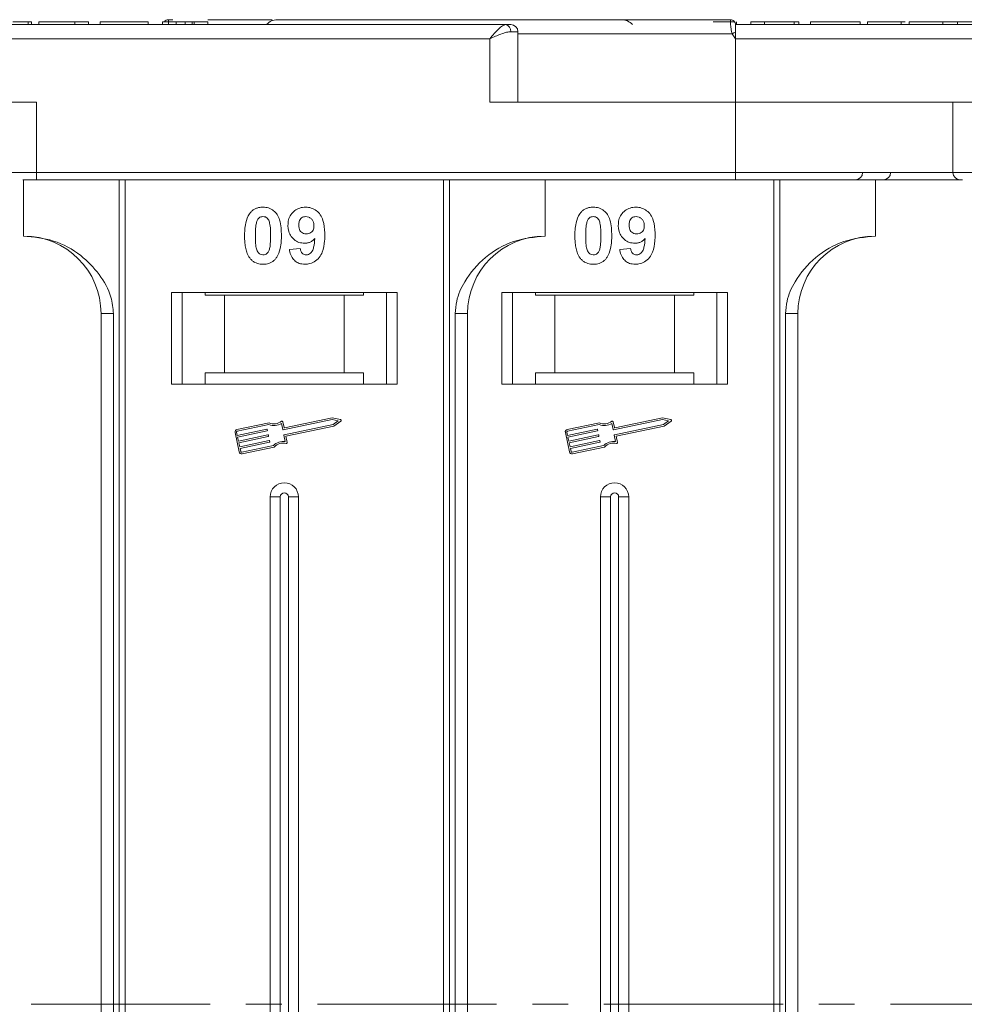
# Model space of a CAD drawing. Header units: millimetres. Extents: x 506 to 1981, y 649 to 1682.
# Tile 11 of 86: x 1162 to 1229, y 955 to 1024. Entities that reach past the tile are written whole.
import ezdxf

# ---------------------------------------------------------------- set-up
doc = ezdxf.new("R2010")
doc.units = ezdxf.units.MM
doc.linetypes.add('CENTERX2', pattern=[20.32, 12.7, -2.54, 2.54, -2.54])

msp = doc.modelspace()

# ---------------------------------------------------------------- linework, layer by layer
at = {"color": 7, "linetype": 'Continuous', "lineweight": 15}
for p, q in [((1196.352, 1024.119), (1145.662, 1024.119)), ((1162.503, 1024.119), (1162.503, 1024.319)), ((1162.726, 1024.319), (1162.726, 1024.119)), ((1172.091, 1024.119), (1162.726, 1024.119)), ((1163.239, 1024.319), (1163.239, 1024.119)), ((1163.239, 1024.319), (1165.803, 1024.319)), ((1165.803, 1024.319), (1165.803, 1024.119)), ((1165.803, 1024.319), (1166.765, 1024.319)), ((1166.765, 1024.319), (1166.765, 1024.119)), ((1167.598, 1024.319), (1167.598, 1024.119)), ((1167.598, 1024.319), (1170.995, 1024.319)), ((1170.995, 1024.319), (1170.995, 1024.119)), ((1172.021, 1024.319), (1172.021, 1024.119)), ((1172.021, 1024.319), (1172.982, 1024.319)), ((1172.745, 1024.469), (1172.441, 1024.469)), ((1172.441, 1024.469), (1172.441, 1024.469)), ((1172.982, 1024.119), (1172.982, 1024.319)), ((1173.619, 1024.119), (1173.619, 1024.319)), ((1174.134, 1024.119), (1174.134, 1024.319)), ((1174.265, 1024.119), (1174.265, 1024.319)), ((1174.265, 1024.319), (1175.226, 1024.319)), ((1175.226, 1024.319), (1175.226, 1024.119)), ((1212.312, 1024.469), (1212.312, 1024.469)), ((1212.623, 1024.279), (1212.623, 1024.319)), ((1224.982, 1024.119), (1212.662, 1024.119)), ((1263.352, 1024.119), (1212.662, 1024.119)), ((1212.732, 1024.119), (1212.732, 1024.319)), ((1213.758, 1024.119), (1213.758, 1024.319)), ((1213.758, 1024.319), (1214.72, 1024.319)), ((1214.72, 1024.319), (1214.72, 1024.119)), ((1214.72, 1024.319), (1216.835, 1024.319)), ((1216.835, 1024.319), (1216.835, 1024.119)), ((1216.835, 1024.319), (1217.156, 1024.319)), ((1217.156, 1024.319), (1217.156, 1024.119)), ((1217.989, 1024.119), (1217.989, 1024.319)), ((1217.989, 1024.319), (1221.515, 1024.319)), ((1221.515, 1024.319), (1221.515, 1024.119)), ((1222.027, 1024.319), (1222.027, 1024.119)), ((1224.406, 1024.119), (1224.406, 1024.319)), ((1224.692, 1024.319), (1224.406, 1024.319)), ((1224.982, 1024.119), (1224.982, 1024.319)), ((1228.765, 1024.119), (1225.944, 1024.119)), ((1227.361, 1024.119), (1227.361, 1024.319)), ((1228.415, 1024.119), (1228.415, 1024.319)), ((1197.234, 1023.619), (1196.724, 1023.619)), ((1197.234, 1018.619), (1197.234, 1023.619)), ((1212.428, 1023.469), (1197.234, 1023.469)), ((1212.662, 1023.119), (1212.428, 1023.469)), ((1145.662, 1023.119), (1195.234, 1023.119)), ((1195.234, 1023.119), (1195.234, 1018.619)), ((1212.662, 1018.619), (1212.662, 1023.119)), ((1212.662, 1023.119), (1262.234, 1023.119)), ((1163.09, 1018.619), (1145.662, 1018.619)), ((1163.09, 1013.619), (1163.09, 1018.619)), ((1195.234, 1018.619), (1212.662, 1018.619)), ((1212.662, 1018.619), (1212.662, 1013.619)), ((1230.09, 1018.619), (1212.662, 1018.619)), ((1228.09, 1018.619), (1228.09, 1013.619)), ((1163.09, 1013.619), (1161.09, 1013.619)), ((1212.662, 1013.619), (1163.09, 1013.619)), ((1163.09, 1013.619), (1163.09, 1013.119)), ((1212.662, 1013.619), (1212.662, 1013.119)), ((1228.09, 1013.619), (1212.662, 1013.619)), ((1230.09, 1013.619), (1228.09, 1013.619)), ((1162.162, 1013.119), (1162.162, 1009.119)), ((1163.09, 1013.119), (1212.662, 1013.119)), ((1168.955, 1013.119), (1168.955, 954.619)), ((1169.374, 954.619), (1169.374, 1013.119)), ((1191.95, 1013.119), (1191.95, 954.619)), ((1192.369, 954.619), (1192.369, 1013.119)), ((1199.162, 1009.119), (1199.162, 1013.119)), ((1215.38, 1013.119), (1215.38, 954.619)), ((1215.799, 954.619), (1215.799, 1013.119)), ((1222.591, 1009.119), (1222.591, 1013.119)), ((1181.021, 1008.163), (1181.79, 1008.247)), ((1204.45, 1008.163), (1205.22, 1008.247)), ((1188.662, 1005.119), (1172.662, 1005.119)), ((1172.662, 1005.119), (1172.662, 998.619)), ((1173.412, 998.619), (1173.412, 1005.119)), ((1175.048, 1004.919), (1175.048, 1005.119)), ((1175.048, 1004.919), (1176.412, 1004.919)), ((1176.412, 1004.919), (1176.412, 999.419)), ((1184.912, 1004.919), (1176.412, 1004.919)), ((1184.912, 999.419), (1184.912, 1004.919)), ((1184.912, 1004.919), (1186.276, 1004.919)), ((1186.276, 1005.119), (1186.276, 1004.919)), ((1187.912, 1005.119), (1187.912, 998.619)), ((1188.662, 998.619), (1188.662, 1005.119)), ((1212.091, 1005.119), (1196.091, 1005.119)), ((1196.091, 1005.119), (1196.091, 998.619)), ((1196.841, 998.619), (1196.841, 1005.119)), ((1198.478, 1004.919), (1198.478, 1005.119)), ((1198.478, 1004.919), (1199.841, 1004.919)), ((1199.841, 1004.919), (1199.841, 999.419)), ((1208.341, 1004.919), (1199.841, 1004.919)), ((1208.341, 999.419), (1208.341, 1004.919)), ((1208.341, 1004.919), (1209.705, 1004.919)), ((1209.705, 1005.119), (1209.705, 1004.919)), ((1211.341, 1005.119), (1211.341, 998.619)), ((1212.091, 998.619), (1212.091, 1005.119)), ((1167.662, 1003.619), (1168.547, 1003.619)), ((1167.662, 1003.619), (1167.662, 954.619)), ((1168.547, 954.619), (1168.547, 1003.619)), ((1192.777, 1003.619), (1192.777, 954.619)), ((1193.662, 1003.619), (1192.777, 1003.619)), ((1193.662, 954.619), (1193.662, 1003.619)), ((1216.206, 1003.619), (1216.206, 954.619)), ((1217.091, 1003.619), (1216.206, 1003.619)), ((1217.091, 954.619), (1217.091, 1003.619)), ((1175.048, 999.419), (1175.048, 998.619)), ((1176.412, 999.419), (1175.048, 999.419)), ((1184.912, 999.419), (1176.412, 999.419)), ((1186.276, 999.419), (1184.912, 999.419)), ((1186.276, 998.619), (1186.276, 999.419)), ((1199.841, 999.419), (1198.478, 999.419)), ((1198.478, 999.419), (1198.478, 998.619)), ((1208.341, 999.419), (1199.841, 999.419)), ((1209.705, 999.419), (1208.341, 999.419)), ((1209.705, 998.619), (1209.705, 999.419)), ((1172.662, 998.619), (1188.662, 998.619)), ((1196.091, 998.619), (1212.091, 998.619)), ((1184.05, 996.096), (1180.589, 995.365)), ((1184.05, 996.216), (1180.68, 995.504)), ((1184.651, 996.098), (1184.05, 996.216)), ((1184.493, 996.01), (1184.05, 996.096)), ((1207.48, 996.096), (1204.019, 995.365)), ((1207.479, 996.216), (1204.109, 995.504)), ((1208.08, 996.098), (1207.479, 996.216)), ((1207.922, 996.01), (1207.48, 996.096)), ((1179.58, 995.872), (1177.301, 995.391)), ((1179.568, 995.749), (1177.326, 995.276)), ((1177.329, 994.976), (1179.411, 995.416)), ((1179.446, 995.394), (1179.458, 995.336)), ((1180.554, 995.388), (1180.46, 995.832)), ((1180.645, 995.527), (1180.557, 995.942)), ((1180.662, 995.02), (1184.123, 995.751)), ((1180.772, 994.923), (1184.171, 995.642)), ((1184.123, 995.751), (1184.493, 996.01)), ((1184.171, 995.642), (1184.673, 995.992)), ((1203.009, 995.872), (1200.731, 995.391)), ((1202.998, 995.749), (1200.755, 995.276)), ((1200.758, 994.976), (1202.841, 995.416)), ((1202.876, 995.394), (1202.888, 995.336)), ((1203.984, 995.388), (1203.89, 995.832)), ((1204.074, 995.527), (1203.987, 995.942)), ((1204.091, 995.02), (1207.553, 995.751)), ((1204.202, 994.923), (1207.6, 995.642)), ((1207.553, 995.751), (1207.922, 996.01)), ((1207.6, 995.642), (1208.103, 995.992)), ((1177.165, 995.182), (1177.457, 993.803)), ((1177.28, 995.206), (1177.329, 994.976)), ((1179.436, 995.301), (1177.353, 994.861)), ((1177.353, 994.861), (1177.414, 994.574)), ((1177.414, 994.574), (1179.496, 995.014)), ((1179.521, 994.899), (1177.438, 994.459)), ((1179.531, 994.991), (1179.543, 994.934)), ((1180.733, 994.541), (1180.639, 994.985)), ((1180.866, 994.479), (1180.772, 994.923)), ((1200.595, 995.182), (1200.886, 993.803)), ((1200.71, 995.206), (1200.758, 994.976)), ((1202.865, 995.301), (1200.783, 994.861)), ((1200.783, 994.861), (1200.843, 994.574)), ((1200.843, 994.574), (1202.926, 995.014)), ((1202.95, 994.899), (1200.868, 994.459)), ((1202.961, 994.991), (1202.973, 994.934)), ((1204.163, 994.541), (1204.069, 994.985)), ((1204.296, 994.479), (1204.202, 994.923)), ((1177.438, 994.459), (1177.499, 994.172)), ((1177.499, 994.172), (1179.581, 994.612)), ((1179.606, 994.497), (1177.523, 994.057)), ((1177.523, 994.057), (1177.572, 993.827)), ((1177.641, 993.782), (1179.884, 994.256)), ((1177.666, 993.667), (1179.944, 994.148)), ((1179.616, 994.589), (1179.628, 994.532)), ((1200.868, 994.459), (1200.928, 994.172)), ((1200.928, 994.172), (1203.011, 994.612)), ((1203.035, 994.497), (1200.953, 994.057)), ((1200.953, 994.057), (1201.001, 993.827)), ((1201.071, 993.782), (1203.313, 994.256)), ((1201.095, 993.667), (1203.374, 994.148)), ((1203.046, 994.589), (1203.058, 994.532)), ((1179.662, 990.619), (1179.662, 954.619)), ((1179.662, 990.619), (1180.377, 990.619)), ((1180.377, 990.619), (1180.377, 954.619)), ((1180.947, 954.619), (1180.947, 990.619)), ((1181.662, 990.619), (1180.947, 990.619)), ((1181.662, 954.619), (1181.662, 990.619)), ((1203.091, 990.619), (1203.091, 954.619)), ((1203.091, 990.619), (1203.806, 990.619)), ((1203.806, 990.619), (1203.806, 954.619)), ((1204.376, 954.619), (1204.376, 990.619)), ((1205.091, 990.619), (1204.376, 990.619)), ((1205.091, 954.619), (1205.091, 990.619)), ((1167.662, 954.619), (1167.662, 905.619)), ((1168.547, 905.619), (1168.547, 954.619)), ((1168.955, 954.619), (1168.955, 896.119)), ((1169.374, 896.119), (1169.374, 954.619)), ((1179.662, 954.619), (1179.662, 918.619)), ((1180.377, 954.619), (1180.377, 918.619)), ((1180.947, 918.619), (1180.947, 954.619)), ((1181.662, 918.619), (1181.662, 954.619)), ((1191.95, 954.619), (1191.95, 896.119)), ((1192.369, 896.119), (1192.369, 954.619)), ((1192.777, 954.619), (1192.777, 905.619)), ((1193.662, 905.619), (1193.662, 954.619)), ((1203.091, 954.619), (1203.091, 918.619)), ((1203.806, 954.619), (1203.806, 918.619)), ((1204.376, 918.619), (1204.376, 954.619)), ((1205.091, 918.619), (1205.091, 954.619)), ((1215.38, 954.619), (1215.38, 896.119)), ((1215.799, 896.119), (1215.799, 954.619)), ((1216.206, 954.619), (1216.206, 905.619)), ((1217.091, 905.619), (1217.091, 954.619))]:
    msp.add_line(p, q, dxfattribs=at)
at = {"color": 1, "linetype": 'CENTERX2', "lineweight": 13}
msp.add_line((1805.315, 954.619), (967.232, 954.619), dxfattribs=at)
at = {"color": 7, "linetype": 'Continuous', "lineweight": 15, "flags": 128}
msp.add_lwpolyline([(1212.662, 1024.119), (1212.662, 1024.119)], dxfattribs=at)
at = {"color": 7, "linetype": 'Continuous', "lineweight": 15}
for centre, radius, start, end in [((1172.441, 1024.119), 0.35, 89.99817, 145.14923), ((1180.162, 1023.469), 1, 90, 139.04573), ((1196.277, 1023.674), 0.451, 352.91869, 80.47981), ((1196.734, 1023.619), 0.5, 0, 90), ((1204.591, 1023.469), 1, 40.5416, 90), ((1212.312, 1024.119), 0.35, 0.00057, 90.00191), ((1248.206, 956.542), 75.89, 117.92809, 118.12821), ((1221.18, 1013.619), 0.5, 270, 0), ((1223.163, 1013.619), 0.5, 270, 0), ((1228.59, 1013.619), 0.5, 180, 270), ((1162.162, 1003.619), 5.5, 0, 90), ((1199.162, 1003.619), 5.5, 90, 180), ((1222.591, 1003.619), 5.5, 90, 180), ((1184.639, 996.041), 0.0587, 304.95116, 78.90824), ((1208.069, 996.041), 0.0587, 304.95116, 78.90824), ((1177.338, 995.218), 0.176, 101.9297, 191.9297), ((1179.418, 995.387), 0.0294, 11.9297, 101.9297), ((1179.933, 996.67), 0.99, 248.37041, 302.16635), ((1179.933, 996.67), 0.873, 246.11204, 307.44471), ((1180.5, 995.93), 0.0587, 11.9297, 127.44471), ((1180.583, 995.394), 0.0294, 191.9297, 281.9297), ((1180.674, 995.533), 0.0294, 191.9297, 281.9297), ((1200.767, 995.218), 0.176, 101.9297, 191.9297), ((1202.847, 995.387), 0.0294, 11.9297, 101.9297), ((1203.363, 996.67), 0.99, 248.37041, 302.16635), ((1203.363, 996.67), 0.873, 246.11204, 307.44471), ((1203.929, 995.93), 0.0587, 11.9297, 127.44471), ((1204.013, 995.394), 0.0294, 191.9297, 281.9297), ((1204.103, 995.533), 0.0294, 191.9297, 281.9297), ((1177.338, 995.218), 0.0587, 101.9297, 191.9297), ((1179.43, 995.33), 0.0294, 281.9297, 11.9297), ((1179.503, 994.985), 0.0294, 11.9297, 101.9297), ((1179.515, 994.928), 0.0294, 281.9297, 11.9297), ((1180.668, 994.991), 0.0294, 101.9297, 191.9297), ((1200.767, 995.218), 0.0587, 101.9297, 191.9297), ((1202.859, 995.33), 0.0294, 281.9297, 11.9297), ((1202.932, 994.985), 0.0294, 11.9297, 101.9297), ((1202.944, 994.928), 0.0294, 281.9297, 11.9297), ((1204.098, 994.991), 0.0294, 101.9297, 191.9297), ((1179.587, 994.583), 0.0294, 11.9297, 101.9297), ((1179.6, 994.526), 0.0294, 281.9297, 11.9297), ((1180.59, 993.561), 0.99, 81.69305, 135.48899), ((1180.59, 993.561), 0.873, 76.41469, 137.74736), ((1180.809, 994.467), 0.0587, 256.41469, 11.9297), ((1203.017, 994.583), 0.0294, 11.9297, 101.9297), ((1203.029, 994.526), 0.0294, 281.9297, 11.9297), ((1204.02, 993.561), 0.99, 81.69305, 135.48899), ((1204.02, 993.561), 0.873, 76.41469, 137.74736), ((1204.238, 994.467), 0.0587, 256.41469, 11.9297), ((1177.629, 993.839), 0.176, 191.9297, 281.9297), ((1177.629, 993.839), 0.0587, 191.9297, 281.9297), ((1201.059, 993.839), 0.176, 191.9297, 281.9297), ((1201.059, 993.839), 0.0587, 191.9297, 281.9297), ((1180.662, 990.619), 1, 0, 180), ((1204.091, 990.619), 1, 0, 180), ((1180.662, 990.619), 0.285, 0, 180), ((1204.091, 990.619), 0.285, 0, 180)]:
    msp.add_arc(centre, radius, start, end, dxfattribs=at)
for points, knots in [([(1162.503, 1024.319), (1162.443, 1024.319), (1162.323, 1024.319), (1162.006, 1024.319), (1161.685, 1024.319), (1161.444, 1024.319), (1161.415, 1024.319)], [0, 0, 0, 0, 0.250896, 0.502166, 0.940512, 1, 1, 1, 1]), ([(1162.726, 1024.319), (1162.726, 1024.319), (1162.725, 1024.319), (1162.71, 1024.319), (1162.685, 1024.319), (1162.644, 1024.319), (1162.587, 1024.319), (1162.531, 1024.319), (1162.503, 1024.319)], [0, 0, 0, 0, 0.15395, 0.308181, 0.478699, 0.649961, 0.824203, 1, 1, 1, 1]), ([(1172.441, 1024.469), (1172.442, 1024.462), (1172.442, 1024.449), (1172.441, 1024.344), (1172.441, 1024.232), (1172.435, 1024.137), (1172.433, 1024.119)], [0, 0, 0, 0, 0.316913, 0.576202, 0.920428, 1, 1, 1, 1]), ([(1173.619, 1024.319), (1173.532, 1024.319), (1173.393, 1024.319), (1173.218, 1024.319), (1173.098, 1024.319), (1172.988, 1024.319), (1172.985, 1024.319), (1172.982, 1024.319)], [0, 0, 0, 0, 0.189329, 0.302222, 0.415612, 0.548732, 1, 1, 1, 1]), ([(1174.134, 1024.319), (1174.094, 1024.319), (1174.018, 1024.319), (1173.848, 1024.319), (1173.713, 1024.319), (1173.636, 1024.319), (1173.619, 1024.319)], [0, 0, 0, 0, 0.330398, 0.624767, 0.917361, 1, 1, 1, 1]), ([(1174.265, 1024.319), (1174.263, 1024.319), (1174.26, 1024.319), (1174.25, 1024.319), (1174.236, 1024.319), (1174.216, 1024.319), (1174.186, 1024.319), (1174.152, 1024.319), (1174.134, 1024.319)], [0, 0, 0, 0, 0.155996, 0.312125, 0.480895, 0.650212, 0.823248, 1, 1, 1, 1]), ([(1179.812, 1024.469), (1178.672, 1024.469), (1177.159, 1024.469), (1175.608, 1024.469), (1175.226, 1024.469)], [0, 0, 0, 0, 0.753822, 1, 1, 1, 1]), ([(1212.312, 1024.469), (1210.999, 1024.469), (1208.333, 1024.469), (1204.344, 1024.469), (1200.701, 1024.469), (1197.465, 1024.469), (1194.64, 1024.469), (1191.978, 1024.469), (1188.7, 1024.469), (1185.912, 1024.469), (1183.71, 1024.469), (1182.238, 1024.469), (1181.072, 1024.469), (1180.302, 1024.469), (1180.208, 1024.469), (1180.162, 1024.469)], [0, 0, 0, 0, 0.077724, 0.157824, 0.240135, 0.304454, 0.368763, 0.43443, 0.500087, 0.631237, 0.695556, 0.759865, 0.842185, 0.922283, 1, 1, 1, 1]), ([(1195.234, 1023.119), (1195.339, 1023.241), (1195.551, 1023.486), (1195.861, 1023.816), (1196.14, 1024.066), (1196.284, 1024.102), (1196.352, 1024.119)], [0, 0, 0, 0, 0.251131, 0.501805, 0.765641, 1, 1, 1, 1]), ([(1212.623, 1024.319), (1212.569, 1024.319), (1212.461, 1024.319), (1212.157, 1024.319), (1211.692, 1024.319), (1211.306, 1024.319), (1211.072, 1024.319)], [0, 0, 0, 0, 0.20646, 0.413515, 0.645211, 1, 1, 1, 1]), ([(1212.428, 1023.469), (1212.411, 1023.525), (1212.374, 1023.648), (1212.345, 1023.835), (1212.325, 1024.016), (1212.314, 1024.199), (1212.312, 1024.345), (1212.311, 1024.448), (1212.312, 1024.462), (1212.312, 1024.469)], [0, 0, 0, 0, 0.1117977, 0.2443303, 0.368648, 0.5004012, 0.6872226, 0.8279677, 1, 1, 1, 1]), ([(1212.662, 1024.119), (1212.662, 1024.108), (1212.662, 1024.086), (1212.662, 1023.913), (1212.662, 1023.728), (1212.662, 1023.612), (1212.662, 1023.593)], [0, 0, 0, 0, 0.313357, 0.626713, 0.94007, 1, 1, 1, 1]), ([(1224.406, 1024.319), (1224.273, 1024.319), (1223.869, 1024.319), (1223.209, 1024.319), (1222.587, 1024.319), (1222.162, 1024.319), (1222.037, 1024.319), (1222.029, 1024.319), (1222.027, 1024.319)], [0, 0, 0, 0, 0.102171, 0.30922, 0.51365, 0.692275, 0.932413, 1, 1, 1, 1]), ([(1227.361, 1024.319), (1227.228, 1024.319), (1226.824, 1024.319), (1226.17, 1024.319), (1225.551, 1024.319), (1225.124, 1024.319), (1224.993, 1024.319), (1224.984, 1024.319), (1224.982, 1024.319)], [0, 0, 0, 0, 0.101398, 0.306996, 0.506144, 0.685262, 0.924557, 1, 1, 1, 1]), ([(1228.415, 1024.319), (1228.353, 1024.319), (1228.229, 1024.319), (1228.045, 1024.319), (1227.869, 1024.319), (1227.701, 1024.319), (1227.532, 1024.319), (1227.418, 1024.319), (1227.361, 1024.319)], [0, 0, 0, 0, 0.185429, 0.37219, 0.527708, 0.683877, 0.841678, 1, 1, 1, 1]), ([(1229.503, 1024.319), (1229.443, 1024.319), (1229.323, 1024.319), (1229.006, 1024.319), (1228.685, 1024.319), (1228.444, 1024.319), (1228.415, 1024.319)], [0, 0, 0, 0, 0.250896, 0.502166, 0.940512, 1, 1, 1, 1]), ([(1196.724, 1023.619), (1196.629, 1023.609), (1196.42, 1023.587), (1195.921, 1023.416), (1195.503, 1023.235), (1195.234, 1023.119)], [0, 0, 0, 0, 0.227063, 0.501587, 1, 1, 1, 1]), ([(1162.109, 1013.119), (1162.129, 1013.119), (1162.261, 1013.119), (1162.607, 1013.119), (1162.932, 1013.119), (1163.09, 1013.119)], [0, 0, 0, 0, 0.086648, 0.555949, 1, 1, 1, 1]), ([(1212.662, 1013.119), (1214.003, 1013.119), (1216.727, 1013.119), (1220.815, 1013.119), (1224.537, 1013.119), (1227.198, 1013.119), (1228.455, 1013.119), (1228.759, 1013.119)], [0, 0, 0, 0, 0.239024, 0.485461, 0.738838, 0.936895, 1, 1, 1, 1]), ([(1177.841, 1009.146), (1177.844, 1009.28), (1177.849, 1009.583), (1177.921, 1010.112), (1178.061, 1010.534), (1178.22, 1010.741), (1178.237, 1010.764)], [0, 0, 0, 0, 0.236731, 0.537555, 0.949668, 1, 1, 1, 1]), ([(1178.237, 1010.764), (1178.282, 1010.814), (1178.372, 1010.916), (1178.541, 1011.032), (1178.729, 1011.115), (1178.899, 1011.153), (1179.04, 1011.168), (1179.113, 1011.169), (1179.149, 1011.17)], [0, 0, 0, 0, 0.193776, 0.3936, 0.587864, 0.788908, 0.894169, 1, 1, 1, 1]), ([(1179.149, 1011.17), (1179.284, 1011.16), (1179.556, 1011.14), (1179.909, 1010.941), (1180.18, 1010.648), (1180.432, 1010.047), (1180.446, 1009.524), (1180.457, 1009.138)], [0, 0, 0, 0, 0.147566, 0.296688, 0.431278, 0.580404, 1, 1, 1, 1]), ([(1180.918, 1009.866), (1180.926, 1010), (1180.942, 1010.271), (1181.109, 1010.65), (1181.389, 1010.946), (1181.759, 1011.14), (1182.034, 1011.16), (1182.176, 1011.17)], [0, 0, 0, 0, 0.197927, 0.397728, 0.597413, 0.790584, 1, 1, 1, 1]), ([(1182.176, 1011.17), (1182.312, 1011.16), (1182.583, 1011.138), (1182.944, 1010.936), (1183.235, 1010.631), (1183.475, 1010.096), (1183.53, 1009.587), (1183.533, 1009.232), (1183.534, 1009.173)], [0, 0, 0, 0, 0.148288, 0.297745, 0.443713, 0.607791, 0.934708, 1, 1, 1, 1]), ([(1201.271, 1009.146), (1201.273, 1009.28), (1201.278, 1009.583), (1201.35, 1010.112), (1201.491, 1010.534), (1201.649, 1010.741), (1201.667, 1010.764)], [0, 0, 0, 0, 0.236731, 0.537555, 0.949668, 1, 1, 1, 1]), ([(1201.667, 1010.764), (1201.711, 1010.814), (1201.801, 1010.916), (1201.97, 1011.032), (1202.159, 1011.115), (1202.328, 1011.153), (1202.469, 1011.168), (1202.542, 1011.169), (1202.579, 1011.17)], [0, 0, 0, 0, 0.193776, 0.3936, 0.587864, 0.788908, 0.894169, 1, 1, 1, 1]), ([(1202.579, 1011.17), (1202.714, 1011.16), (1202.986, 1011.14), (1203.338, 1010.941), (1203.61, 1010.648), (1203.861, 1010.047), (1203.876, 1009.524), (1203.886, 1009.138)], [0, 0, 0, 0, 0.147566, 0.296688, 0.431278, 0.580404, 1, 1, 1, 1]), ([(1204.348, 1009.866), (1204.356, 1010), (1204.371, 1010.271), (1204.538, 1010.65), (1204.818, 1010.946), (1205.189, 1011.14), (1205.463, 1011.16), (1205.606, 1011.17)], [0, 0, 0, 0, 0.197927, 0.397728, 0.597413, 0.790584, 1, 1, 1, 1]), ([(1205.606, 1011.17), (1205.741, 1011.16), (1206.013, 1011.138), (1206.373, 1010.936), (1206.665, 1010.631), (1206.905, 1010.096), (1206.959, 1009.587), (1206.963, 1009.232), (1206.963, 1009.173)], [0, 0, 0, 0, 0.148288, 0.297745, 0.443713, 0.607791, 0.934708, 1, 1, 1, 1]), ([(1178.611, 1009.146), (1178.611, 1009.213), (1178.612, 1009.346), (1178.618, 1009.527), (1178.628, 1009.688), (1178.642, 1009.83), (1178.661, 1009.972), (1178.684, 1010.064), (1178.696, 1010.111)], [0, 0, 0, 0, 0.2059417, 0.4119594, 0.558149, 0.7045024, 0.8518015, 1, 1, 1, 1]), ([(1178.696, 1010.111), (1178.72, 1010.18), (1178.758, 1010.292), (1178.866, 1010.418), (1178.99, 1010.484), (1179.089, 1010.501), (1179.143, 1010.503), (1179.149, 1010.504)], [0, 0, 0, 0, 0.334804, 0.542561, 0.750382, 0.970721, 1, 1, 1, 1]), ([(1179.149, 1010.504), (1179.206, 1010.498), (1179.308, 1010.488), (1179.44, 1010.412), (1179.553, 1010.264), (1179.649, 1009.989), (1179.683, 1009.597), (1179.686, 1009.297), (1179.688, 1009.146)], [0, 0, 0, 0, 0.104614, 0.188814, 0.273512, 0.444127, 0.719481, 1, 1, 1, 1]), ([(1181.688, 1009.905), (1181.692, 1009.992), (1181.698, 1010.13), (1181.773, 1010.309), (1181.882, 1010.416), (1182.025, 1010.49), (1182.132, 1010.499), (1182.192, 1010.504)], [0, 0, 0, 0, 0.29132, 0.465539, 0.641632, 0.798664, 1, 1, 1, 1]), ([(1182.192, 1010.504), (1182.259, 1010.496), (1182.396, 1010.482), (1182.57, 1010.365), (1182.699, 1010.207), (1182.756, 1010.024), (1182.762, 1009.904), (1182.765, 1009.848)], [0, 0, 0, 0, 0.207955, 0.420406, 0.62732, 0.827707, 1, 1, 1, 1]), ([(1202.04, 1009.146), (1202.041, 1009.213), (1202.042, 1009.346), (1202.047, 1009.527), (1202.058, 1009.688), (1202.072, 1009.83), (1202.09, 1009.972), (1202.114, 1010.064), (1202.126, 1010.111)], [0, 0, 0, 0, 0.2059417, 0.4119594, 0.558149, 0.7045024, 0.8518015, 1, 1, 1, 1]), ([(1202.126, 1010.111), (1202.149, 1010.18), (1202.188, 1010.292), (1202.296, 1010.418), (1202.419, 1010.484), (1202.518, 1010.501), (1202.572, 1010.503), (1202.579, 1010.504)], [0, 0, 0, 0, 0.334804, 0.542561, 0.750382, 0.970721, 1, 1, 1, 1]), ([(1202.579, 1010.504), (1202.635, 1010.498), (1202.738, 1010.488), (1202.869, 1010.412), (1202.982, 1010.264), (1203.078, 1009.989), (1203.112, 1009.597), (1203.115, 1009.297), (1203.117, 1009.146)], [0, 0, 0, 0, 0.104614, 0.188814, 0.273512, 0.444127, 0.719481, 1, 1, 1, 1]), ([(1205.117, 1009.905), (1205.121, 1009.992), (1205.128, 1010.13), (1205.202, 1010.309), (1205.311, 1010.416), (1205.455, 1010.49), (1205.561, 1010.499), (1205.621, 1010.504)], [0, 0, 0, 0, 0.29132, 0.465539, 0.641632, 0.798664, 1, 1, 1, 1]), ([(1205.621, 1010.504), (1205.689, 1010.496), (1205.826, 1010.482), (1206, 1010.365), (1206.128, 1010.207), (1206.186, 1010.024), (1206.191, 1009.904), (1206.194, 1009.848)], [0, 0, 0, 0, 0.207955, 0.420406, 0.62732, 0.827707, 1, 1, 1, 1]), ([(1182.1, 1008.606), (1181.965, 1008.618), (1181.692, 1008.643), (1181.342, 1008.86), (1181.074, 1009.165), (1180.936, 1009.52), (1180.924, 1009.761), (1180.918, 1009.866)], [0, 0, 0, 0, 0.210189, 0.421773, 0.623603, 0.837034, 1, 1, 1, 1]), ([(1182.23, 1009.273), (1182.162, 1009.279), (1182.037, 1009.29), (1181.873, 1009.383), (1181.762, 1009.515), (1181.697, 1009.695), (1181.691, 1009.827), (1181.688, 1009.905)], [0, 0, 0, 0, 0.213937, 0.398075, 0.583091, 0.751666, 1, 1, 1, 1]), ([(1182.765, 1009.848), (1182.76, 1009.769), (1182.752, 1009.636), (1182.666, 1009.467), (1182.546, 1009.357), (1182.396, 1009.284), (1182.285, 1009.276), (1182.23, 1009.273)], [0, 0, 0, 0, 0.2673945, 0.4472142, 0.6271221, 0.8130653, 1, 1, 1, 1]), ([(1205.53, 1008.606), (1205.394, 1008.618), (1205.122, 1008.643), (1204.771, 1008.86), (1204.504, 1009.165), (1204.365, 1009.52), (1204.353, 1009.761), (1204.348, 1009.866)], [0, 0, 0, 0, 0.210189, 0.421773, 0.623603, 0.837034, 1, 1, 1, 1]), ([(1205.66, 1009.273), (1205.592, 1009.279), (1205.466, 1009.29), (1205.303, 1009.383), (1205.191, 1009.515), (1205.126, 1009.695), (1205.121, 1009.827), (1205.117, 1009.905)], [0, 0, 0, 0, 0.213937, 0.398075, 0.583091, 0.751666, 1, 1, 1, 1]), ([(1206.194, 1009.848), (1206.189, 1009.769), (1206.182, 1009.636), (1206.095, 1009.467), (1205.975, 1009.357), (1205.825, 1009.284), (1205.715, 1009.276), (1205.66, 1009.273)], [0, 0, 0, 0, 0.2673945, 0.4472142, 0.6271221, 0.8130653, 1, 1, 1, 1]), ([(1168.547, 1003.619), (1168.504, 1004.01), (1168.392, 1005.008), (1167.569, 1006.462), (1166.199, 1007.875), (1164.334, 1008.912), (1162.883, 1009.05), (1162.162, 1009.119)], [0, 0, 0, 0, 0.125713, 0.321276, 0.524466, 0.763484, 1, 1, 1, 1]), ([(1178.234, 1007.53), (1178.195, 1007.584), (1178.115, 1007.694), (1178.007, 1007.931), (1177.917, 1008.238), (1177.867, 1008.575), (1177.845, 1008.88), (1177.843, 1009.057), (1177.841, 1009.146)], [0, 0, 0, 0, 0.118441, 0.239346, 0.459593, 0.684925, 0.84224, 1, 1, 1, 1]), ([(1179.149, 1007.786), (1179.081, 1007.794), (1178.971, 1007.807), (1178.843, 1007.895), (1178.738, 1008.048), (1178.645, 1008.322), (1178.617, 1008.712), (1178.613, 1009.001), (1178.611, 1009.146)], [0, 0, 0, 0, 0.12537, 0.20229, 0.279179, 0.464758, 0.730582, 1, 1, 1, 1]), ([(1179.688, 1009.146), (1179.687, 1009.08), (1179.686, 1008.946), (1179.68, 1008.765), (1179.67, 1008.604), (1179.656, 1008.461), (1179.638, 1008.318), (1179.614, 1008.225), (1179.602, 1008.178)], [0, 0, 0, 0, 0.20527, 0.410616, 0.55715, 0.703844, 0.851471, 1, 1, 1, 1]), ([(1180.457, 1009.138), (1180.455, 1009.005), (1180.449, 1008.702), (1180.379, 1008.183), (1180.24, 1007.763), (1180.084, 1007.555), (1180.061, 1007.525)], [0, 0, 0, 0, 0.237281, 0.538591, 0.932677, 1, 1, 1, 1]), ([(1182.823, 1008.941), (1182.777, 1008.892), (1182.683, 1008.793), (1182.536, 1008.705), (1182.409, 1008.653), (1182.31, 1008.625), (1182.207, 1008.61), (1182.136, 1008.607), (1182.1, 1008.606)], [0, 0, 0, 0, 0.243491, 0.496266, 0.61821, 0.741704, 0.870158, 1, 1, 1, 1]), ([(1183.534, 1009.173), (1183.531, 1009.039), (1183.522, 1008.638), (1183.432, 1008.082), (1183.153, 1007.574), (1182.807, 1007.271), (1182.437, 1007.133), (1182.203, 1007.123), (1182.119, 1007.119)], [0, 0, 0, 0, 0.142337, 0.429127, 0.589943, 0.751205, 0.909895, 1, 1, 1, 1]), ([(1182.217, 1007.786), (1182.271, 1007.791), (1182.379, 1007.802), (1182.531, 1007.901), (1182.672, 1008.071), (1182.782, 1008.433), (1182.806, 1008.734), (1182.823, 1008.941)], [0, 0, 0, 0, 0.112015, 0.224355, 0.367768, 0.565827, 1, 1, 1, 1]), ([(1199.162, 1009.119), (1198.402, 1009.043), (1196.882, 1008.89), (1194.86, 1007.7), (1193.528, 1006.149), (1192.868, 1004.705), (1192.801, 1003.913), (1192.777, 1003.619)], [0, 0, 0, 0, 0.249096, 0.498243, 0.745205, 0.90541, 1, 1, 1, 1]), ([(1201.664, 1007.53), (1201.624, 1007.584), (1201.545, 1007.694), (1201.437, 1007.931), (1201.346, 1008.238), (1201.297, 1008.575), (1201.274, 1008.88), (1201.272, 1009.057), (1201.271, 1009.146)], [0, 0, 0, 0, 0.118441, 0.239346, 0.459593, 0.684925, 0.84224, 1, 1, 1, 1]), ([(1202.579, 1007.786), (1202.51, 1007.794), (1202.4, 1007.807), (1202.272, 1007.895), (1202.167, 1008.048), (1202.075, 1008.322), (1202.046, 1008.712), (1202.042, 1009.001), (1202.04, 1009.146)], [0, 0, 0, 0, 0.12537, 0.20229, 0.279179, 0.464758, 0.730582, 1, 1, 1, 1]), ([(1203.117, 1009.146), (1203.117, 1009.08), (1203.116, 1008.946), (1203.11, 1008.765), (1203.1, 1008.604), (1203.086, 1008.461), (1203.067, 1008.318), (1203.043, 1008.225), (1203.031, 1008.178)], [0, 0, 0, 0, 0.20527, 0.410616, 0.55715, 0.703844, 0.851471, 1, 1, 1, 1]), ([(1203.886, 1009.138), (1203.884, 1009.005), (1203.879, 1008.702), (1203.808, 1008.183), (1203.67, 1007.763), (1203.513, 1007.555), (1203.49, 1007.525)], [0, 0, 0, 0, 0.237281, 0.538591, 0.932677, 1, 1, 1, 1]), ([(1206.252, 1008.941), (1206.206, 1008.892), (1206.112, 1008.793), (1205.965, 1008.705), (1205.839, 1008.653), (1205.74, 1008.625), (1205.636, 1008.61), (1205.565, 1008.607), (1205.53, 1008.606)], [0, 0, 0, 0, 0.243491, 0.496266, 0.61821, 0.741704, 0.870158, 1, 1, 1, 1]), ([(1206.963, 1009.173), (1206.96, 1009.039), (1206.952, 1008.638), (1206.861, 1008.082), (1206.583, 1007.574), (1206.236, 1007.271), (1205.866, 1007.133), (1205.633, 1007.123), (1205.548, 1007.119)], [0, 0, 0, 0, 0.142337, 0.429127, 0.589943, 0.751205, 0.909895, 1, 1, 1, 1]), ([(1205.647, 1007.786), (1205.701, 1007.791), (1205.809, 1007.802), (1205.961, 1007.901), (1206.102, 1008.071), (1206.211, 1008.433), (1206.236, 1008.734), (1206.252, 1008.941)], [0, 0, 0, 0, 0.112015, 0.224355, 0.367768, 0.565827, 1, 1, 1, 1]), ([(1222.591, 1009.119), (1221.831, 1009.043), (1220.311, 1008.89), (1218.29, 1007.7), (1216.958, 1006.149), (1216.297, 1004.705), (1216.231, 1003.913), (1216.206, 1003.619)], [0, 0, 0, 0, 0.249096, 0.498243, 0.745205, 0.90541, 1, 1, 1, 1]), ([(1179.602, 1008.178), (1179.578, 1008.109), (1179.54, 1007.998), (1179.433, 1007.872), (1179.311, 1007.806), (1179.212, 1007.788), (1179.158, 1007.786), (1179.149, 1007.786)], [0, 0, 0, 0, 0.3336776, 0.5404125, 0.7472639, 0.9612091, 1, 1, 1, 1]), ([(1182.119, 1007.119), (1181.983, 1007.13), (1181.737, 1007.15), (1181.423, 1007.332), (1181.181, 1007.612), (1181.067, 1007.91), (1181.031, 1008.109), (1181.021, 1008.163)], [0, 0, 0, 0, 0.2427882, 0.4388655, 0.6348012, 0.9009361, 1, 1, 1, 1]), ([(1181.79, 1008.247), (1181.804, 1008.167), (1181.824, 1008.044), (1181.914, 1007.9), (1182.019, 1007.823), (1182.126, 1007.79), (1182.192, 1007.787), (1182.217, 1007.786)], [0, 0, 0, 0, 0.3447142, 0.5290593, 0.7142089, 0.8921959, 1, 1, 1, 1]), ([(1203.031, 1008.178), (1203.008, 1008.109), (1202.97, 1007.998), (1202.862, 1007.872), (1202.741, 1007.806), (1202.642, 1007.788), (1202.587, 1007.786), (1202.579, 1007.786)], [0, 0, 0, 0, 0.3336776, 0.5404125, 0.7472639, 0.9612091, 1, 1, 1, 1]), ([(1205.548, 1007.119), (1205.412, 1007.13), (1205.167, 1007.15), (1204.853, 1007.332), (1204.61, 1007.612), (1204.496, 1007.91), (1204.46, 1008.109), (1204.45, 1008.163)], [0, 0, 0, 0, 0.2427882, 0.4388655, 0.6348012, 0.9009361, 1, 1, 1, 1]), ([(1205.22, 1008.247), (1205.233, 1008.167), (1205.254, 1008.044), (1205.344, 1007.9), (1205.448, 1007.823), (1205.555, 1007.79), (1205.622, 1007.787), (1205.647, 1007.786)], [0, 0, 0, 0, 0.3447142, 0.5290593, 0.7142089, 0.8921959, 1, 1, 1, 1]), ([(1179.149, 1007.119), (1179.082, 1007.121), (1178.948, 1007.126), (1178.75, 1007.17), (1178.559, 1007.247), (1178.414, 1007.346), (1178.307, 1007.444), (1178.259, 1007.501), (1178.234, 1007.53)], [0, 0, 0, 0, 0.192635, 0.388697, 0.582015, 0.783044, 0.890959, 1, 1, 1, 1]), ([(1180.061, 1007.525), (1180.017, 1007.475), (1179.926, 1007.373), (1179.758, 1007.257), (1179.569, 1007.175), (1179.4, 1007.136), (1179.258, 1007.121), (1179.186, 1007.12), (1179.149, 1007.119)], [0, 0, 0, 0, 0.193769, 0.393564, 0.587886, 0.789131, 0.894283, 1, 1, 1, 1]), ([(1202.579, 1007.119), (1202.512, 1007.121), (1202.377, 1007.126), (1202.179, 1007.17), (1201.989, 1007.247), (1201.844, 1007.346), (1201.737, 1007.444), (1201.688, 1007.501), (1201.664, 1007.53)], [0, 0, 0, 0, 0.192635, 0.388697, 0.582015, 0.783044, 0.890959, 1, 1, 1, 1]), ([(1203.49, 1007.525), (1203.446, 1007.475), (1203.356, 1007.373), (1203.187, 1007.257), (1202.998, 1007.175), (1202.829, 1007.136), (1202.688, 1007.121), (1202.615, 1007.12), (1202.579, 1007.119)], [0, 0, 0, 0, 0.193769, 0.393564, 0.587886, 0.789131, 0.894283, 1, 1, 1, 1])]:
    msp.add_open_spline(points, degree=3, knots=knots, dxfattribs=at)
for points in [[(1196.352, 1024.119), (1196.461, 1024.119), (1196.681, 1024.119), (1196.716, 1024.119), (1196.734, 1024.119)], [(1212.662, 1023.593), (1212.662, 1023.518), (1212.662, 1023.367), (1212.662, 1023.202), (1212.662, 1023.119)]]:
    msp.add_open_spline(points, degree=3, dxfattribs=at)

doc.saveas('drawing.dxf')
